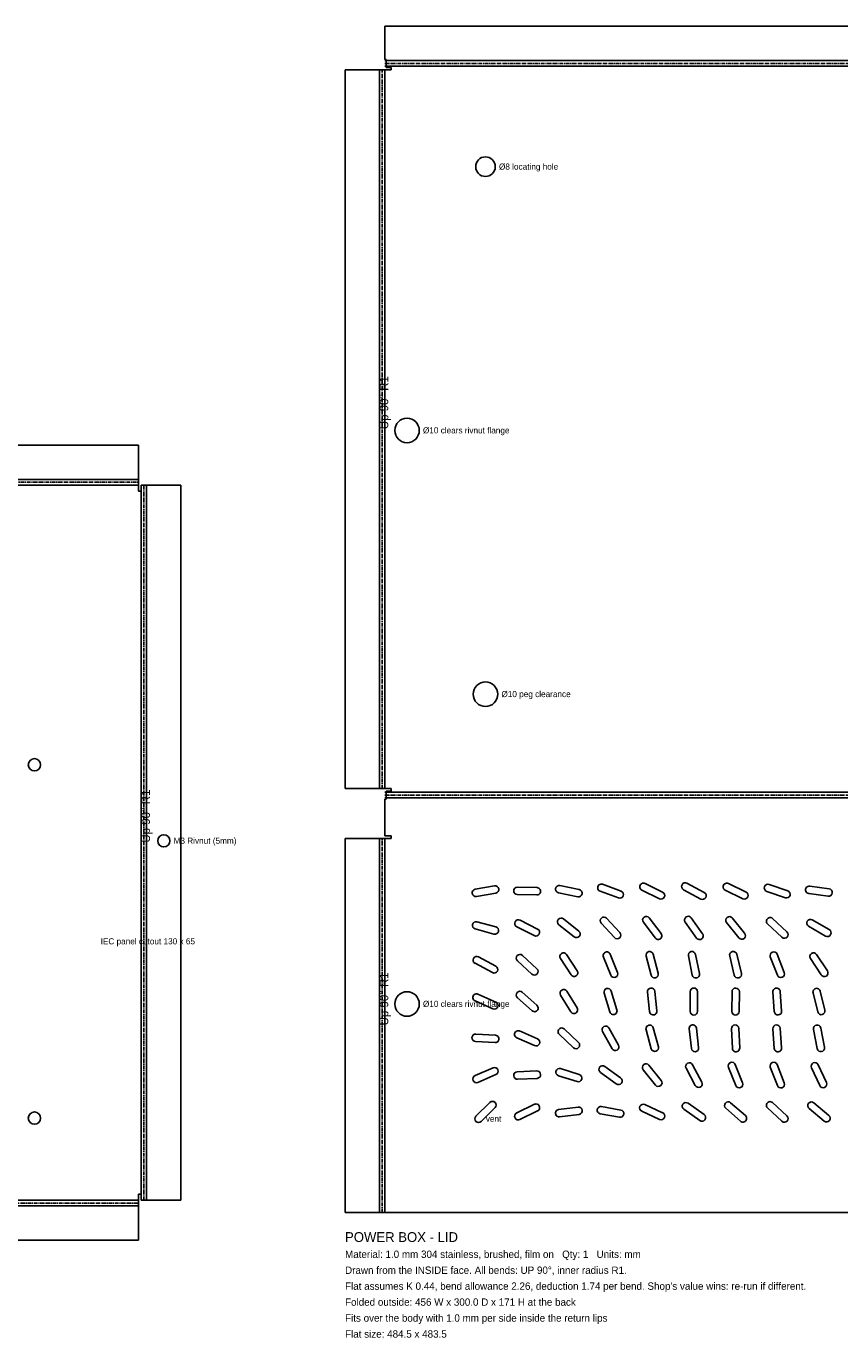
# Model space of a CAD drawing. Header units: millimetres. Extents: x 0 to 1370, y -1092 to 53.
# Tile 7 of 10: x 756 to 1088, y -1081 to -547. Entities that reach past the tile are written whole.
import ezdxf

# ---------------------------------------------------------------- set-up
doc = ezdxf.new("R2010")
doc.units = ezdxf.units.MM
doc.linetypes.add('CENTER2', pattern=[2.541, 1.587, -0.318, 0.318, -0.318])
for name, color, linetype in [('Bend Center', 1, 'CENTER2'), ('Bend Notes', 3, 'CONTINUOUS'), ('Leaders', 5, 'CONTINUOUS'), ('Title', 7, 'CONTINUOUS'), ('Visible', 7, 'CONTINUOUS'), ('Visible Narrow', 8, 'CONTINUOUS')]:
    doc.layers.add(name, color=color, linetype=linetype)

msp = doc.modelspace()

# ---------------------------------------------------------------- linework, layer by layer
at = {"layer": 'Bend Center'}
for p, q in [((901.09, -857.4), (901.09, -564.4)), ((902.23, -561.77), (1354.23, -561.77)), ((641.79, -732.53), (801.79, -732.53)), ((803.92, -1025.17), (803.92, -733.67)), ((902.23, -860.03), (1354.23, -860.03)), ((901.09, -1030.17), (901.09, -877.67)), ((652.29, -1026.3), (801.79, -1026.3))]:
    msp.add_line(p, q, dxfattribs=at)
at = {"layer": 'Visible'}
for p, q in [((902.23, -560.14), (902.23, -546.64)), ((902.23, -546.64), (1354.23, -546.64)), ((902.73, -560.14), (902.23, -560.14)), ((902.73, -563.4), (902.73, -560.14)), ((885.96, -857.4), (885.96, -564.4)), ((885.96, -564.4), (899.46, -564.4)), ((899.46, -564.4), (899.96, -564.4)), ((899.96, -564.4), (902.23, -564.4)), ((902.23, -564.4), (904.73, -564.4)), ((904.73, -563.4), (902.73, -563.4)), ((904.73, -564.4), (904.73, -563.4)), ((641.79, -717.4), (801.79, -717.4)), ((801.79, -717.4), (801.79, -730.9)), ((801.79, -730.9), (801.79, -731.4)), ((801.79, -731.4), (801.79, -733.67)), ((801.79, -733.67), (801.79, -736.17)), ((801.79, -736.17), (802.79, -736.17)), ((802.79, -736.17), (802.79, -733.67)), ((802.79, -733.67), (805.05, -733.67)), ((805.05, -733.67), (819.05, -733.67)), ((819.05, -733.67), (819.05, -1025.17)), ((899.46, -857.4), (885.96, -857.4)), ((899.96, -857.4), (899.46, -857.4)), ((902.23, -857.4), (899.96, -857.4)), ((904.73, -857.4), (902.23, -857.4)), ((902.73, -861.67), (902.73, -858.4)), ((902.73, -858.4), (904.73, -858.4)), ((904.73, -858.4), (904.73, -857.4)), ((902.23, -876.67), (902.23, -861.67)), ((902.23, -861.67), (902.73, -861.67)), ((904.73, -876.67), (902.23, -876.67)), ((904.73, -877.67), (904.73, -876.67)), ((885.96, -1030.17), (885.96, -877.67)), ((885.96, -877.67), (899.46, -877.67)), ((899.46, -877.67), (899.96, -877.67)), ((899.96, -877.67), (902.23, -877.67)), ((902.23, -877.67), (904.73, -877.67)), ((939.03, -898.38), (946.9, -896.99)), ((956.25, -897.6), (964.25, -897.73)), ((973.61, -896.89), (981.45, -898.5)), ((991, -896.36), (998.5, -899.15)), ((1008.3, -896.05), (1015.48, -899.59)), ((1025.41, -895.95), (1032.46, -899.74)), ((1042.28, -896.07), (1049.48, -899.56)), ((1058.92, -896.45), (1066.5, -899.04)), ((1075.47, -897.14), (1083.39, -898.22)), ((939.55, -901.34), (947.43, -899.95)), ((956.2, -900.6), (964.2, -900.73)), ((973.01, -899.83), (980.84, -901.44)), ((989.95, -899.18), (997.45, -901.97)), ((1006.98, -898.74), (1014.15, -902.28)), ((1023.99, -898.59), (1031.04, -902.38)), ((1040.97, -898.78), (1048.17, -902.26)), ((1057.96, -899.29), (1065.53, -901.88)), ((1075.06, -900.11), (1082.99, -901.19)), ((939.75, -911.68), (947.48, -913.75)), ((955.98, -913.69), (963.11, -917.31)), ((957.34, -911.02), (964.47, -914.64)), ((973.15, -912.87), (979.44, -917.82)), ((975.01, -910.51), (981.3, -915.46)), ((990.41, -912.25), (995.84, -918.12)), ((992.61, -910.21), (998.04, -916.08)), ((1007.62, -911.88), (1012.44, -918.26)), ((1010.01, -910.07), (1014.83, -916.45)), ((1024.68, -911.79), (1029.34, -918.29)), ((1027.11, -910.04), (1031.78, -916.54)), ((1041.54, -912), (1046.58, -918.22)), ((1043.87, -910.11), (1048.91, -916.33)), ((1058.27, -912.56), (1064.15, -917.98)), ((1060.3, -910.35), (1066.18, -915.78)), ((1075.01, -913.47), (1081.94, -917.46)), ((1076.51, -910.87), (1083.44, -914.86)), ((938.97, -914.58), (946.7, -916.65)), ((938.99, -928.6), (946.05, -932.38)), ((940.41, -925.96), (947.46, -929.73)), ((956.27, -927.54), (962.14, -932.99)), ((958.31, -925.35), (964.18, -930.79)), ((973.77, -926.65), (978.18, -933.33)), ((976.27, -925), (980.68, -931.68)), ((991.33, -926.03), (994.34, -933.44)), ((994.11, -924.9), (997.12, -932.31)), ((1008.77, -925.67), (1010.78, -933.41)), ((1011.68, -924.92), (1013.68, -932.66)), ((1025.96, -925.55), (1027.55, -933.38)), ((1028.9, -924.95), (1030.49, -932.79)), ((1042.82, -925.63), (1044.71, -933.41)), ((1045.74, -924.92), (1047.63, -932.7)), ((1059.39, -925.97), (1062.26, -933.44)), ((1062.19, -924.89), (1065.06, -932.36)), ((1075.78, -926.65), (1080.17, -933.33)), ((1078.28, -925), (1082.68, -931.68)), ((958.23, -940.39), (964.21, -945.7)), ((976.42, -939.97), (980.59, -946.8)), ((991.63, -940.77), (993.95, -948.43)), ((994.5, -939.9), (996.82, -947.56)), ((1009.31, -940.35), (1010.16, -948.3)), ((1012.29, -940.03), (1013.14, -947.98)), ((1026.72, -940.17), (1026.73, -948.17)), ((1029.72, -940.16), (1029.73, -948.16)), ((1043.77, -940.15), (1043.68, -948.15)), ((1046.77, -940.18), (1046.68, -948.18)), ((1060.44, -940.28), (1061.02, -948.26)), ((1063.43, -940.07), (1064.01, -948.05)), ((1076.8, -940.65), (1078.74, -948.41)), ((1079.71, -939.92), (1081.65, -947.68)), ((938.96, -943.93), (946.29, -947.15)), ((940.17, -941.19), (947.49, -944.4)), ((956.24, -942.63), (962.22, -947.94)), ((973.86, -941.53), (978.03, -948.36)), ((957.17, -956.18), (964.49, -959.41)), ((975.34, -955.33), (981.17, -960.82)), ((990.96, -956.42), (994.88, -963.39)), ((993.57, -954.94), (997.5, -961.91)), ((1008.7, -955.72), (1010.86, -963.42)), ((1011.59, -954.91), (1013.75, -962.61)), ((1026.28, -955.36), (1027.19, -963.31)), ((1029.26, -955.02), (1030.17, -962.97)), ((1043.54, -955.24), (1043.91, -963.23)), ((1046.54, -955.1), (1046.91, -963.09)), ((1060.44, -955.28), (1061.02, -963.26)), ((1063.43, -955.07), (1064.01, -963.05)), ((1077.01, -955.52), (1078.5, -963.38)), ((1079.95, -954.96), (1081.45, -962.82)), ((939.14, -960.42), (947.13, -960.91)), ((939.33, -957.42), (947.31, -957.92)), ((955.96, -958.93), (963.28, -962.15)), ((973.29, -957.51), (979.11, -963)), ((938.96, -974.37), (946.31, -971.21)), ((956.16, -972.86), (964.15, -972.48)), ((973.86, -971.53), (981.49, -973.94)), ((991.87, -970.6), (998.34, -975.3)), ((1007.55, -971.99), (1012.57, -978.22)), ((1009.88, -970.11), (1014.9, -976.34)), ((1025.03, -971.33), (1028.77, -978.4)), ((1027.68, -969.93), (1031.42, -977)), ((1042.34, -971.01), (1045.33, -978.44)), ((1045.12, -969.89), (1048.11, -977.32)), ((1059.39, -970.97), (1062.26, -978.44)), ((1062.19, -969.89), (1065.06, -977.36)), ((1076.18, -971.17), (1079.56, -978.42)), ((1078.9, -969.91), (1082.28, -977.16)), ((940.14, -977.12), (947.49, -973.96)), ((956.3, -975.85), (964.29, -975.48)), ((972.96, -974.39), (980.59, -976.8)), ((990.11, -973.03), (996.58, -977.73)), ((939.33, -990.92), (945.01, -985.28)), ((941.44, -993.05), (947.12, -987.42)), ((955.97, -989.57), (963.17, -986.07)), ((957.29, -992.27), (964.48, -988.76)), ((973.07, -988.18), (981.01, -987.18)), ((990.55, -986.98), (998.43, -988.39)), ((1006.96, -988.86), (1014.24, -992.2)), ((1008.22, -986.13), (1015.49, -989.47)), ((1024.09, -988.08), (1030.63, -992.7)), ((1025.83, -985.63), (1032.36, -990.25)), ((1041.23, -987.65), (1047.24, -992.93)), ((1043.22, -985.4), (1049.22, -990.68)), ((1058.27, -987.55), (1064.15, -992.98)), ((1060.31, -985.35), (1066.18, -990.78)), ((1075.19, -987.77), (1081.35, -992.87)), ((1077.1, -985.46), (1083.26, -990.56)), ((973.44, -991.15), (981.38, -990.16)), ((990.02, -989.94), (997.9, -991.35)), ((802.79, -1022.67), (801.79, -1022.67)), ((801.79, -1022.67), (801.79, -1025.17)), ((801.79, -1025.17), (801.79, -1027.43)), ((802.79, -1025.17), (802.79, -1022.67)), ((805.05, -1025.17), (802.79, -1025.17)), ((819.05, -1025.17), (805.05, -1025.17)), ((801.79, -1027.43), (801.79, -1027.93)), ((801.79, -1027.93), (801.79, -1041.43)), ((899.96, -1030.17), (885.96, -1030.17)), ((902.23, -1030.17), (899.96, -1030.17)), ((1354.23, -1030.17), (902.23, -1030.17)), ((801.79, -1041.43), (652.29, -1041.43))]:
    msp.add_line(p, q, dxfattribs=at)
for centre, radius in [((943.23, -603.9), 4), ((911.23, -711.4), 5), ((943.23, -818.9), 5), ((759.29, -847.67), 2.5), ((812.05, -878.67), 2.5), ((911.23, -945.17), 5), ((759.29, -991.67), 2.5)]:
    msp.add_circle(centre, radius, dxfattribs=at)
for centre, start, end in [((947.17, -898.47), 280, 100), ((956.23, -899.1), 89.0263, 269.0263), ((964.23, -899.23), 269.0263, 89.0263), ((973.31, -898.36), 78.4258, 258.4258), ((990.48, -897.77), 69.5885, 249.5885), ((1007.64, -897.4), 63.7277, 243.7277), ((1024.7, -897.27), 61.7589, 241.7589), ((1041.62, -897.43), 64.2083, 244.2083), ((1058.44, -897.87), 71.1577, 251.1577), ((1075.26, -898.62), 82.232, 262.232), ((939.29, -899.86), 100, 280), ((981.14, -899.97), 258.4258, 78.4258), ((997.97, -900.56), 249.5885, 69.5885), ((1014.81, -900.94), 243.7277, 63.7277), ((1031.75, -901.06), 241.7589, 61.7589), ((1048.83, -900.91), 244.2083, 64.2083), ((1066.01, -900.46), 251.1577, 71.1577), ((1083.19, -899.71), 262.232, 82.232), ((939.36, -913.13), 75.042, 255.042), ((947.09, -915.2), 255.042, 75.042), ((956.66, -912.35), 63.063, 243.063), ((974.08, -911.69), 51.8395, 231.8395), ((991.51, -911.23), 42.7709, 222.7709), ((1008.81, -910.97), 37.0736, 217.0736), ((1025.89, -910.92), 35.6609, 215.6609), ((1042.71, -911.06), 39.0507, 219.0507), ((1059.29, -911.45), 47.311, 227.311), ((1075.76, -912.17), 60.0475, 240.0475), ((963.79, -915.98), 243.063, 63.063), ((980.37, -916.64), 231.8395, 51.8395), ((996.94, -917.1), 222.7709, 42.7709), ((1013.64, -917.36), 217.0736, 37.0736), ((1030.56, -917.42), 215.6609, 35.6609), ((1047.75, -917.27), 219.0507, 39.0507), ((1065.17, -916.88), 227.311, 47.311), ((1082.69, -916.16), 240.0475, 60.0475), ((975.02, -925.83), 33.4196, 213.4196), ((992.72, -925.46), 22.1254, 202.1254), ((1010.22, -925.29), 14.5066, 194.5066), ((1027.43, -925.25), 11.5047, 191.5047), ((1044.28, -925.28), 13.6612, 193.6612), ((1060.79, -925.43), 21.062, 201.062), ((1077.03, -925.82), 33.3254, 213.3254), ((939.7, -927.28), 61.8501, 241.8501), ((946.75, -931.05), 241.8501, 61.8501), ((957.29, -926.44), 47.1398, 227.1398), ((963.16, -931.89), 227.1398, 47.1398), ((979.43, -932.5), 213.4196, 33.4196), ((995.73, -932.87), 202.1254, 22.1254), ((1012.23, -933.04), 194.5066, 14.5066), ((1029.02, -933.09), 191.5047, 11.5047), ((1046.17, -933.05), 193.6612, 13.6612), ((1063.66, -932.9), 201.062, 21.062), ((1081.42, -932.51), 213.3254, 33.3254), ((957.24, -941.51), 48.3767, 228.3767), ((975.14, -940.75), 31.4022, 211.4022), ((993.06, -940.34), 16.8835, 196.8835), ((1010.8, -940.19), 6.1174, 186.1174), ((1028.22, -940.17), 0.0917, 180.0917), ((1045.27, -940.17), 359.3924, 179.3924), ((1061.94, -940.18), 4.1476, 184.1476), ((1078.26, -940.28), 14.0146, 194.0146), ((939.56, -942.56), 66.3231, 246.3231), ((946.89, -945.77), 246.3231, 66.3231), ((963.22, -946.82), 228.3767, 48.3767), ((979.31, -947.58), 211.4022, 31.4022), ((995.39, -947.99), 196.8835, 16.8835), ((1011.65, -948.14), 186.1174, 6.1174), ((1028.23, -948.17), 180.0917, 0.0917), ((1045.18, -948.17), 179.3924, 359.3924), ((1062.52, -948.16), 184.1476, 4.1476), ((1080.19, -948.05), 194.0146, 14.0146), ((956.57, -957.55), 66.2207, 246.2207), ((974.32, -956.42), 46.6896, 226.6896), ((992.26, -955.68), 29.3892, 209.3892), ((1010.15, -955.31), 15.6571, 195.6571), ((1027.77, -955.19), 6.5251, 186.5251), ((1045.04, -955.17), 2.6246, 182.6246), ((1061.94, -955.18), 4.1311, 184.1311), ((1078.48, -955.24), 10.7496, 190.7496), ((939.23, -958.92), 86.4609, 266.4609), ((947.22, -959.41), 266.4609, 86.4609), ((963.89, -960.78), 246.2207, 66.2207), ((980.14, -961.91), 226.6896, 46.6896), ((996.19, -962.65), 209.3892, 29.3892), ((1012.31, -963.02), 195.6571, 15.6571), ((1028.68, -963.14), 186.5251, 6.5251), ((1045.41, -963.16), 182.6246, 2.6246), ((1062.51, -963.16), 184.1311, 4.1311), ((1079.97, -963.1), 190.7496, 10.7496), ((946.9, -972.59), 293.2589, 113.2589), ((956.23, -974.35), 92.6929, 272.6929), ((964.22, -973.98), 272.6929, 92.6929), ((973.41, -972.96), 72.446, 252.446), ((990.99, -971.82), 54.0505, 234.0505), ((1008.72, -971.05), 38.8602, 218.8602), ((1026.35, -970.63), 27.9282, 207.9282), ((1043.73, -970.45), 21.9126, 201.9126), ((1060.79, -970.43), 21.0199, 201.0199), ((1077.54, -970.54), 24.9904, 204.9904), ((939.55, -975.75), 113.2589, 293.2589), ((981.04, -975.37), 252.446, 72.446), ((997.46, -976.51), 234.0505, 54.0505), ((1013.74, -977.28), 218.8602, 38.8602), ((1030.1, -977.7), 207.9282, 27.9282), ((1046.72, -977.88), 201.9126, 21.9126), ((1063.66, -977.9), 201.0199, 21.0199), ((1080.92, -977.79), 204.9904, 24.9904), ((946.07, -986.35), 314.7347, 134.7347), ((963.82, -987.41), 295.9564, 115.9564), ((973.26, -989.66), 97.1546, 277.1546), ((981.19, -988.67), 277.1546, 97.1546), ((990.29, -988.46), 79.8404, 259.8404), ((998.16, -989.87), 259.8404, 79.8404), ((1007.59, -987.5), 65.3515, 245.3515), ((1024.96, -986.86), 54.7308, 234.7308), ((1042.22, -986.52), 48.6318, 228.6318), ((1059.29, -986.45), 47.2621, 227.2621), ((1076.15, -986.61), 50.3693, 230.3693), ((940.38, -991.98), 134.7347, 314.7347), ((956.63, -990.92), 115.9564, 295.9564), ((1014.86, -990.83), 245.3515, 65.3515), ((1031.49, -991.48), 234.7308, 54.7308), ((1048.23, -991.81), 228.6318, 48.6318), ((1065.16, -991.88), 227.2621, 47.2621), ((1082.31, -991.72), 230.3693, 50.3693)]:
    msp.add_arc(centre, 1.5, start, end, dxfattribs=at)
at = {"layer": 'Visible Narrow'}
for p, q in [((902.23, -560.64), (1354.23, -560.64)), ((899.96, -857.4), (899.96, -564.4)), ((902.23, -562.9), (1354.23, -562.9)), ((902.23, -857.4), (902.23, -564.4)), ((641.79, -731.4), (801.79, -731.4)), ((641.79, -733.67), (801.79, -733.67)), ((802.79, -1025.17), (802.79, -733.67)), ((805.05, -1025.17), (805.05, -733.67)), ((902.23, -858.9), (1354.23, -858.9)), ((902.23, -861.17), (1354.23, -861.17)), ((899.96, -1030.17), (899.96, -877.67)), ((902.23, -1030.17), (902.23, -877.67)), ((652.29, -1025.17), (801.79, -1025.17)), ((652.29, -1027.43), (801.79, -1027.43))]:
    msp.add_line(p, q, dxfattribs=at)

# ---------------------------------------------------------------- texts
at = {"layer": 'Bend Notes'}
for p in [(903.59, -710.9), (806.42, -879.42), (903.59, -953.92)]:
    msp.add_text('Up 90%%D R1', height=3.5, rotation=90, dxfattribs=at).set_placement(p)
at = {"layer": 'Leaders'}
for s, p in [('%%c8 locating hole', (948.73, -605.1)), ('%%c10 clears rivnut flange', (917.73, -712.6)), ('%%c10 peg clearance', (949.73, -820.1)), ('M3 Rivnut (5mm)', (816.05, -879.87)), ('IEC panel cutout 130 x 65', (786.29, -920.87)), ('%%c10 clears rivnut flange', (917.73, -946.37)), ('vent', (943.38, -993.18))]:
    msp.add_text(s, height=2.5, dxfattribs=at).set_placement(p)
at = {"layer": 'Title'}
for s, height, p in [('POWER BOX - LID', 4, (885.96, -1042.17)), ('Material: 1.0 mm 304 stainless, brushed, film on   Qty: 1   Units: mm', 3, (885.96, -1048.67)), ('Drawn from the INSIDE face. All bends: UP 90%%D, inner radius R1.', 3, (885.96, -1055.17)), ("Flat assumes K 0.44, bend allowance 2.26, deduction 1.74 per bend. Shop's value wins: re-run if different.", 3, (885.96, -1061.67)), ('Folded outside: 456 W x 300.0 D x 171 H at the back', 3, (885.96, -1068.17)), ('Fits over the body with 1.0 mm per side inside the return lips', 3, (885.96, -1074.67)), ('Flat size: 484.5 x 483.5', 3, (885.96, -1081.17))]:
    msp.add_text(s, height=height, dxfattribs=at).set_placement(p)

doc.saveas('drawing.dxf')
